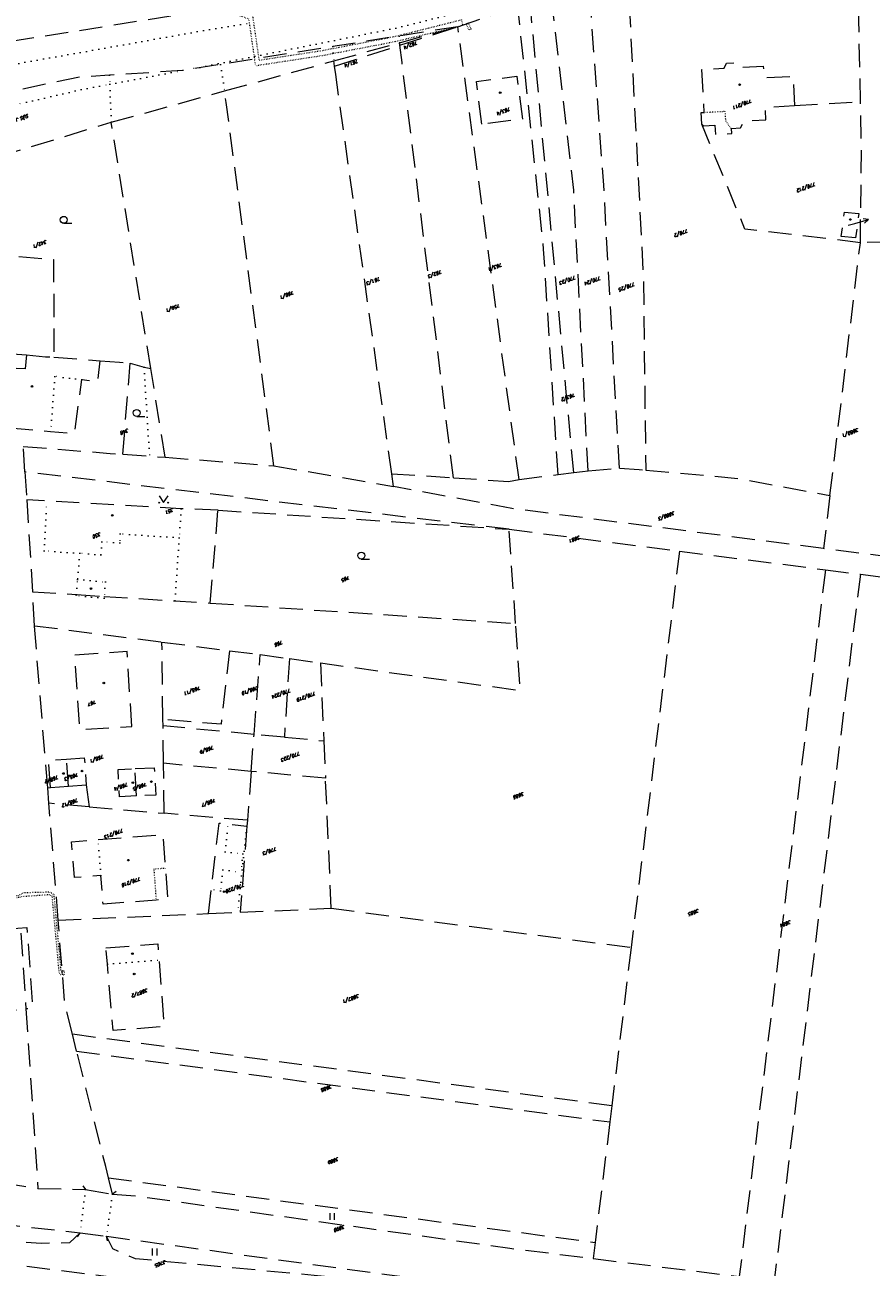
# Model space of a CAD drawing. Header units: metres. Extents: x -626722 to -621116, y -1178216 to -1174550.
# Tile 45 of 86: x -623677 to -623494, y -1177121 to -1176853. Entities that reach past the tile are written whole.
import ezdxf
from ezdxf.enums import TextEntityAlignment as Align

# ---------------------------------------------------------------- set-up
doc = ezdxf.new("R2010")
doc.units = ezdxf.units.M
doc.header["$MEASUREMENT"] = 0
doc.linetypes.add('DASHEDX2', pattern=[1.5, 1, -0.5])
doc.linetypes.add('DOT', pattern=[0.25, 0, -0.25])
for name, color, linetype, lineweight in [('8_kat_KN_Hranice parcel', 200, 'DASHEDX2', 25), ('8_kat_KN_Majitel', 194, 'DASHEDX2', 15), ('8_kat_KN_PČ popisy', 210, 'Continuous', 0), ('8_kat_KN_Slučkové čáry', 200, 'DOT', 25), ('8_kat_KN_Značky budov', 7, 'Continuous', 0), ('8_kat_KN_Značky kultur', 7, 'Continuous', 0), ('8_kat_KN_Čísla parcel', 200, 'Continuous', 25)]:
    doc.layers.add(name, color=color, linetype=linetype, lineweight=lineweight)
doc.layers.add('8_kat_KN_Věcná_břemena', color=206, linetype='DOT')
doc.styles.add('ITALIC', font='ITALIC.shx', dxfattribs={"height": 0.15})
doc.styles.add('Style-ITALICS', font='ITALICS.shx')

# ---------------------------------------------------------------- blocks, each defined once
blk = doc.blocks.new('4.02')
at = {"layer": '8_kat_KN_Značky budov', "color": 7, "linetype": 'Continuous', "lineweight": 13}
blk.add_circle((-0.01, 0), 0.175, dxfattribs=at)
blk = doc.blocks.new('1029_72')
at = {"layer": '8_kat_KN_PČ popisy', "color": 6, "linetype": 'Continuous', "lineweight": 0}
for p, q in [((0, 0), (2.89, 0.83)), ((2.89, 0.83), (1.78, 1.03)), ((2.89, 0.83), (2.06, 0.07))]:
    blk.add_line(p, q, dxfattribs=at)
blk = doc.blocks.new('3.04')
at = {"layer": '8_kat_KN_Značky kultur', "color": 7, "linetype": 'Continuous', "lineweight": 13}
blk.add_line((0.01, 0), (1.76, 0), dxfattribs=at)
blk.add_circle((0.01, 0.75), 0.75, dxfattribs=at)
blk = doc.blocks.new('3.14')
at = {"layer": '8_kat_KN_Značky kultur', "color": 7, "linetype": 'Continuous', "lineweight": 13, "flags": 128}
blk.add_lwpolyline([(-1, 1.5), (0, 0), (1, 1.5)], dxfattribs=at)
at = {"layer": '8_kat_KN_Značky kultur', "color": 7, "linetype": 'Continuous', "lineweight": 13}
for centre in [(-1, 0), (1, 0)]:
    blk.add_circle(centre, 0.1, dxfattribs=at)
blk = doc.blocks.new('3.06')
at = {"layer": '8_kat_KN_Značky kultur', "color": 7, "linetype": 'Continuous', "lineweight": 13}
for p, q in [((-0.51, 0), (-0.51, 1.5)), ((0.49, 0), (0.49, 1.5))]:
    blk.add_line(p, q, dxfattribs=at)
blk = doc.blocks.new('4.20_2')
at = {"layer": '8_kat_KN_Slučkové čáry', "color": 7, "linetype": 'Continuous', "lineweight": 0}
blk.add_line((-0.57, 0.82), (0, 0), dxfattribs=at)
blk = doc.blocks.new('4.20_3')
at = {"layer": '8_kat_KN_Slučkové čáry', "color": 7, "linetype": 'Continuous', "lineweight": 0}
blk.add_line((0.77, 0.64), (0, 0), dxfattribs=at)
blk = doc.blocks.new('4.20_4')
at = {"layer": '8_kat_KN_Slučkové čáry', "color": 7, "linetype": 'Continuous', "lineweight": 0}
blk.add_line((-0.55, -0.84), (0, 0), dxfattribs=at)
blk = doc.blocks.new('4.20_8')
at = {"layer": '8_kat_KN_Slučkové čáry', "color": 7, "linetype": 'Continuous', "lineweight": 0}
blk.add_line((0.26, -0.97), (0, 0), dxfattribs=at)

msp = doc.modelspace()

# ---------------------------------------------------------------- linework, layer by layer
at = {"layer": '8_kat_KN_Hranice parcel', "lineweight": 13, "ltscale": 5}
for p, q in [((-623583.66, -1176853.25), (-623570.72, -1176848.87)), ((-623596.26, -1176856.72), (-623583.66, -1176853.25)), ((-623596.19, -1176857.26), (-623583.66, -1176853.25)), ((-623570.46, -1176951.03), (-623583.66, -1176853.25)), ((-623610.46, -1176860.63), (-623596.26, -1176856.72)), ((-623610.3, -1176861.77), (-623596.19, -1176857.26)), ((-623596.19, -1176857.26), (-623596.26, -1176856.72)), ((-623634.05, -1176867.13), (-623610.46, -1176860.63)), ((-623610.3, -1176861.77), (-623610.46, -1176860.63)), ((-623610.05, -1176863.56), (-623610.3, -1176861.77)), ((-623597.95, -1176949.76), (-623610.05, -1176863.56)), ((-623658.51, -1176873.88), (-623634.05, -1176867.13)), ((-623510.97, -1176870.28), (-623496.71, -1176869.45)), ((-623690.09, -1176883.48), (-623658.51, -1176873.88)), ((-623649.98, -1176927.06), (-623658.51, -1176873.88)), ((-623503.31, -1176954.49), (-623496.75, -1176899.89)), ((-623482.75, -1176899.59), (-623496.75, -1176899.89)), ((-623670.94, -1176924.57), (-623660.94, -1176925.37)), ((-623656, -1176945.57), (-623654.46, -1176925.89)), ((-623646.91, -1176946.21), (-623649.98, -1176927.06)), ((-623677.16, -1176949.39), (-623677.53, -1176943.88)), ((-623646.91, -1176946.21), (-623623.39, -1176948.05)), ((-623623.39, -1176948.05), (-623597.56, -1176952.5)), ((-623555.55, -1176949.14), (-623548.78, -1176948.6)), ((-623677.16, -1176949.39), (-623676.78, -1176955.41)), ((-623597.95, -1176949.76), (-623584.63, -1176950.64)), ((-623597.56, -1176952.5), (-623597.95, -1176949.76)), ((-623584.63, -1176950.64), (-623572.75, -1176951.42)), ((-623572.75, -1176951.42), (-623570.46, -1176951.03)), ((-623570.46, -1176951.03), (-623562.02, -1176949.94)), ((-623562.02, -1176949.94), (-623558.65, -1176949.51)), ((-623676.78, -1176955.41), (-623675.51, -1176975.26)), ((-623503.31, -1176954.49), (-623504.68, -1176965.93)), ((-623637.13, -1176977.7), (-623635.47, -1176957.65)), ((-623635.47, -1176957.65), (-623572.6, -1176961.76)), ((-623572.6, -1176961.76), (-623535.82, -1176966.48)), ((-623571.19, -1176982.1), (-623572.6, -1176961.76)), ((-623535.82, -1176966.48), (-623546.25, -1177052.05)), ((-623535.82, -1176966.48), (-623504.3, -1176970.51)), ((-623489.62, -1176967.86), (-623504.68, -1176965.93)), ((-623504.3, -1176970.51), (-623522.9, -1177123.11)), ((-623496.75, -1176971.48), (-623515.35, -1177124.04)), ((-623504.3, -1176970.51), (-623496.75, -1176971.48)), ((-623675.51, -1176975.26), (-623666.06, -1176975.86)), ((-623675.12, -1176982.58), (-623675.51, -1176975.26)), ((-623666.06, -1176975.86), (-623660.04, -1176976.25)), ((-623637.13, -1176977.7), (-623571.19, -1176982.1)), ((-623672.25, -1177017.58), (-623675.12, -1176982.58)), ((-623675.12, -1176982.58), (-623647.57, -1176986.11)), ((-623647.57, -1176986.11), (-623633, -1176987.98)), ((-623647.36, -1177002.79), (-623647.57, -1176986.11)), ((-623633, -1176987.98), (-623626.34, -1176988.83)), ((-623627.68, -1177006.05), (-623626.34, -1176988.83)), ((-623626.34, -1176988.83), (-623620.04, -1176989.7)), ((-623620.04, -1176989.7), (-623621.14, -1177006.66)), ((-623620.04, -1176989.7), (-623613.36, -1176990.62)), ((-623613.36, -1176990.62), (-623612.61, -1177007.45)), ((-623647.32, -1177004.22), (-623647.36, -1177002.79)), ((-623627.68, -1177006.05), (-623647.32, -1177004.22)), ((-623647.23, -1177012.3), (-623647.32, -1177004.22)), ((-623628.31, -1177014.05), (-623627.68, -1177006.05)), ((-623621.14, -1177006.66), (-623627.68, -1177006.05)), ((-623621.14, -1177006.66), (-623612.61, -1177007.45)), ((-623612.61, -1177007.45), (-623612.25, -1177015.54)), ((-623667.77, -1177017.26), (-623668.22, -1177011.37)), ((-623628.31, -1177014.05), (-623647.23, -1177012.3)), ((-623647.11, -1177023.07), (-623647.23, -1177012.3)), ((-623653.06, -1177019.35), (-623653.39, -1177013.45)), ((-623628.31, -1177014.05), (-623629.13, -1177024.61)), ((-623612.25, -1177015.54), (-623628.31, -1177014.05)), ((-623611, -1177043.6), (-623612.25, -1177015.54)), ((-623672.25, -1177017.58), (-623671.62, -1177017.55)), ((-623671.98, -1177020.94), (-623672.25, -1177017.58)), ((-623671.62, -1177017.55), (-623667.77, -1177017.26)), ((-623667.77, -1177017.26), (-623663.91, -1177016.97)), ((-623663.91, -1177016.97), (-623663.33, -1177021.68)), ((-623663.33, -1177021.68), (-623671.98, -1177020.94)), ((-623669.99, -1177046.14), (-623671.98, -1177020.94)), ((-623663.33, -1177021.68), (-623647.11, -1177023.07)), ((-623629.13, -1177024.61), (-623647.11, -1177023.07)), ((-623629.23, -1177025.89), (-623630.68, -1177044.44)), ((-623629.13, -1177024.61), (-623629.23, -1177025.89)), ((-623669.99, -1177046.14), (-623637.49, -1177044.74)), ((-623630.68, -1177044.44), (-623611, -1177043.6)), ((-623611, -1177043.6), (-623546.25, -1177052.05)), ((-623546.25, -1177052.05), (-623550.42, -1177086.26)), ((-623676.96, -1177065.31), (-623674.37, -1177104.07)), ((-623550.42, -1177086.26), (-623666.93, -1177070.81)), ((-623666.01, -1177074.47), (-623666.93, -1177070.81)), ((-623666.01, -1177074.47), (-623550.85, -1177089.74)), ((-623550.42, -1177086.26), (-623550.85, -1177089.74)), ((-623550.85, -1177089.74), (-623554.02, -1177115.75)), ((-623696.7, -1177100.54), (-623674.37, -1177104.07)), ((-623674.37, -1177104.07), (-623664.08, -1177104.34)), ((-623659.13, -1177101.8), (-623554.02, -1177115.75)), ((-623658.27, -1177105.36), (-623659.13, -1177101.8)), ((-623664.08, -1177104.34), (-623658.27, -1177105.36)), ((-623665.26, -1177113.67), (-623659.56, -1177114.41)), ((-623554.02, -1177115.75), (-623554.44, -1177119.22)), ((-623554.44, -1177119.22), (-623522.9, -1177123.11))]:
    msp.add_line(p, q, dxfattribs=at)
at = {"layer": '8_kat_KN_Hranice parcel', "lineweight": 13, "ltscale": 5, "flags": 128}
for points in [[(-623496.71, -1176869.45), (-623497.3, -1176841.51), (-623499.85, -1176822.84), (-623500.48, -1176817.99)], [(-623547.07, -1176840.87), (-623543.61, -1176907.46), (-623543.09, -1176948.98)], [(-623548.78, -1176948.6), (-623552.17, -1176887.47), (-623555.39, -1176843.68)], [(-623555.55, -1176949.14), (-623558.65, -1176888.52), (-623563.54, -1176846.44)], [(-623729.99, -1176871.67), (-623711, -1176863.36), (-623703.5, -1176860.07), (-623698.33, -1176859.27), (-623621.58, -1176847.09)], [(-623562.02, -1176949.94), (-623565.14, -1176901.3), (-623570.72, -1176848.87)], [(-623558.65, -1176949.51), (-623567.94, -1176849.54), (-623568.09, -1176847.98)], [(-623583.66, -1176853.25), (-623596.38, -1176855.27), (-623610.7, -1176857.55), (-623634.9, -1176861.4), (-623641.81, -1176862.5), (-623643.12, -1176862.71), (-623658.9, -1176863.73), (-623665.39, -1176864.15), (-623694.3, -1176870.25), (-623700.77, -1176871.64)], [(-623584.63, -1176950.64), (-623595.73, -1176860.97), (-623596.19, -1176857.26)], [(-623530.99, -1176874.29), (-623531.12, -1176871.78), (-623530.48, -1176871.75), (-623530.98, -1176862.46), (-623526.17, -1176862.2), (-623525.63, -1176861.15), (-623523.17, -1176860.98), (-623522.52, -1176861.98), (-623517.73, -1176861.74), (-623517.57, -1176864.23), (-623511.27, -1176863.94), (-623510.97, -1176870.28)], [(-623578.47, -1176874.32), (-623579.68, -1176865.06), (-623570.93, -1176863.92), (-623569.73, -1176873.18), (-623578.47, -1176874.32)], [(-623623.39, -1176948.05), (-623633.7, -1176869.64), (-623634.05, -1176867.13)], [(-623530.99, -1176874.29), (-623530.62, -1176874.66), (-623528.16, -1176874.53), (-623528.05, -1176876.52), (-623524.49, -1176876.33), (-623524.55, -1176875.23), (-623522.62, -1176875.12), (-623521.79, -1176873.61), (-623517.13, -1176873.36), (-623517.28, -1176870.65), (-623510.97, -1176870.28)], [(-623496.75, -1176899.89), (-623496.71, -1176897.49), (-623496.5, -1176879.61), (-623496.71, -1176869.45)], [(-623496.75, -1176899.89), (-623521.68, -1176896.94), (-623530.99, -1176874.29)], [(-623497.79, -1176898.81), (-623500.88, -1176898.54), (-623500.19, -1176893.27), (-623497.07, -1176893.56), (-623497.79, -1176898.81)], [(-623678.51, -1176902.86), (-623670.97, -1176903.51), (-623670.94, -1176924.57)], [(-623702.53, -1176922.12), (-623678.86, -1176923.94), (-623676.8, -1176924.12)], [(-623676.8, -1176924.12), (-623677.12, -1176927.15), (-623680.58, -1176926.95), (-623681.16, -1176933.4), (-623682.16, -1176933.34), (-623682.59, -1176939.71), (-623671.62, -1176940.62), (-623666.41, -1176941.05), (-623664.89, -1176929.44), (-623661.4, -1176929.85), (-623660.94, -1176925.37)], [(-623676.8, -1176924.12), (-623672.71, -1176924.56), (-623670.94, -1176924.57)], [(-623660.94, -1176925.37), (-623656.75, -1176925.71), (-623654.46, -1176925.89)], [(-623654.46, -1176925.89), (-623651.44, -1176926.77), (-623649.98, -1176927.06)], [(-623677.53, -1176943.88), (-623658.74, -1176945.37), (-623656, -1176945.57)], [(-623656, -1176945.57), (-623650.25, -1176945.98), (-623646.91, -1176946.21)], [(-623548.78, -1176948.6), (-623544.53, -1176948.86), (-623543.09, -1176948.98)], [(-623572.6, -1176961.76), (-623639.24, -1176953.88), (-623677.16, -1176949.39)], [(-623558.65, -1176949.51), (-623556.77, -1176949.27), (-623555.55, -1176949.14)], [(-623543.09, -1176948.98), (-623523.16, -1176950.78), (-623503.31, -1176954.49)], [(-623504.68, -1176965.93), (-623572.03, -1176957.3), (-623597.56, -1176952.5)], [(-623635.47, -1176957.65), (-623643.4, -1176957.33), (-623672.42, -1176955.66), (-623676.78, -1176955.41)], [(-623496.75, -1176971.48), (-623462.23, -1176975.91), (-623461.23, -1176976.04)], [(-623660.04, -1176976.25), (-623644.78, -1176977.22), (-623637.13, -1176977.7)], [(-623613.36, -1176990.62), (-623570.18, -1176996.57), (-623571.19, -1176982.1)], [(-623654.08, -1177004.36), (-623655.12, -1176988.16), (-623666.5, -1176988.97), (-623665.35, -1177004.97), (-623654.08, -1177004.36)], [(-623633, -1176987.98), (-623634.82, -1177003.88), (-623647.36, -1177002.79)], [(-623671.62, -1177017.55), (-623672.09, -1177011.63), (-623668.22, -1177011.37)], [(-623668.22, -1177011.37), (-623664.35, -1177011.11), (-623663.91, -1177016.97)], [(-623653.06, -1177019.35), (-623656.74, -1177019.51), (-623657.06, -1177013.64), (-623653.39, -1177013.45)], [(-623653.39, -1177013.45), (-623649.23, -1177013.24), (-623648.88, -1177019.18), (-623653.06, -1177019.35)], [(-623637.49, -1177044.74), (-623636.9, -1177039.58), (-623635.24, -1177025.21), (-623633.26, -1177025.43), (-623629.23, -1177025.89)], [(-623661.36, -1177028.78), (-623647.4, -1177027.69), (-623646.85, -1177034.97), (-623646.34, -1177041.65), (-623648.83, -1177041.84), (-623660.29, -1177042.74), (-623660.77, -1177036.52), (-623666.49, -1177036.96), (-623667.08, -1177029.22), (-623661.36, -1177028.78)], [(-623637.49, -1177044.74), (-623631.25, -1177044.47), (-623630.68, -1177044.44)], [(-623717.48, -1177051.76), (-623716.79, -1177050.7), (-623676.76, -1177047.72), (-623675.47, -1177065.21), (-623676.96, -1177065.31)], [(-623666.93, -1177070.81), (-623668.55, -1177064.39), (-623669.99, -1177046.14)], [(-623700.4, -1177050.36), (-623696.38, -1177050.08), (-623688.21, -1177049.51), (-623680.03, -1177048.94), (-623678.04, -1177048.88), (-623676.96, -1177065.31)], [(-623659.66, -1177052.16), (-623648.5, -1177051.29), (-623648.23, -1177054.75), (-623647.09, -1177069.13), (-623658.12, -1177070.01), (-623659.36, -1177055.66), (-623659.66, -1177052.16)], [(-623698.92, -1177066.78), (-623687.16, -1177066.07), (-623678.95, -1177065.54), (-623676.96, -1177065.31)], [(-623659.13, -1177101.8), (-623659.72, -1177099.37), (-623666.01, -1177074.47)], [(-623665.26, -1177113.67), (-623667.51, -1177115.85), (-623673.69, -1177115.98), (-623684.82, -1177115.33), (-623762.76, -1177107.05), (-623786.49, -1177102.75), (-623802.71, -1177099.53), (-623802.48, -1177098.34)], [(-623802.48, -1177098.34), (-623802.07, -1177098.42), (-623736.98, -1177105.69), (-623665.26, -1177113.67)], [(-623658.27, -1177105.36), (-623652.74, -1177105.75), (-623572.48, -1177116.99), (-623554.44, -1177119.22)], [(-623537.88, -1177130.64), (-623580.6, -1177126.94), (-623614.67, -1177122.87), (-623653.31, -1177119.29), (-623658.18, -1177117.15), (-623659.56, -1177114.41)], [(-623659.56, -1177114.41), (-623655.52, -1177114.96), (-623585.46, -1177124.52), (-623537.88, -1177130.64)], [(-623714.01, -1177116.75), (-623685.19, -1177119.81), (-623654.45, -1177123.7), (-623612.94, -1177127.61)]]:
    msp.add_lwpolyline(points, dxfattribs=at)
at = {"layer": '8_kat_KN_PČ popisy', "lineweight": 0}
msp.add_line((-623499.35, -1176896.13), (-623497.91, -1176895.73), dxfattribs=at)
at = {"layer": '8_kat_KN_Slučkové čáry', "lineweight": 0, "ltscale": 5}
for p, q in [((-623583.96, -1176850.28), (-623597.07, -1176853.55)), ((-623635.97, -1176853.61), (-623683.02, -1176861.97)), ((-623597.07, -1176853.55), (-623641.81, -1176862.5)), ((-623635.97, -1176853.61), (-623629.06, -1176852.51)), ((-623610.7, -1176857.55), (-623610.46, -1176860.63)), ((-623596.38, -1176855.27), (-623596.26, -1176856.72)), ((-623658.83, -1176865.66), (-623643.12, -1176862.71)), ((-623634.9, -1176861.4), (-623634.05, -1176867.13)), ((-623658.9, -1176863.73), (-623658.83, -1176865.66)), ((-623665.02, -1176866.82), (-623679.41, -1176870.15)), ((-623665.02, -1176866.82), (-623658.83, -1176865.66)), ((-623658.83, -1176865.66), (-623658.51, -1176873.88)), ((-623651.44, -1176926.77), (-623650.25, -1176945.98)), ((-623670.68, -1176928.76), (-623671.62, -1176940.62)), ((-623664.89, -1176929.44), (-623670.68, -1176928.76)), ((-623673.04, -1176966.43), (-623672.42, -1176955.66)), ((-623643.4, -1176957.33), (-623643.84, -1176963.58)), ((-623660.53, -1176964.46), (-623660.75, -1176967.28)), ((-623656.7, -1176964.68), (-623660.53, -1176964.46)), ((-623656.58, -1176962.78), (-623656.7, -1176964.68)), ((-623643.84, -1176963.58), (-623656.58, -1176962.78)), ((-623643.84, -1176963.58), (-623644.78, -1176977.22)), ((-623665.34, -1176966.96), (-623673.04, -1176966.43)), ((-623665.34, -1176966.96), (-623665.8, -1176972.59)), ((-623660.75, -1176967.28), (-623665.34, -1176966.96)), ((-623666.06, -1176975.86), (-623665.8, -1176972.59)), ((-623665.8, -1176972.59), (-623659.8, -1176973.14)), ((-623659.8, -1176973.14), (-623660.04, -1176976.25)), ((-623666.08, -1176976.14), (-623666.06, -1176975.86)), ((-623660.07, -1176976.62), (-623666.08, -1176976.14)), ((-623660.04, -1176976.25), (-623660.07, -1176976.62)), ((-623633.95, -1177031.4), (-623633.26, -1177025.43)), ((-623629.23, -1177025.89), (-623631.25, -1177044.47)), ((-623660.77, -1177036.52), (-623661.36, -1177028.78)), ((-623633.95, -1177031.4), (-623630.08, -1177031.85)), ((-623630.08, -1177031.85), (-623630.54, -1177035.76)), ((-623634.4, -1177035.31), (-623634.92, -1177039.81)), ((-623634.4, -1177035.31), (-623630.54, -1177035.76)), ((-623634.92, -1177039.81), (-623636.9, -1177039.58)), ((-623659.36, -1177055.66), (-623648.23, -1177054.75)), ((-623664.08, -1177104.34), (-623665.26, -1177113.67)), ((-623658.27, -1177105.36), (-623659.56, -1177114.41))]:
    msp.add_line(p, q, dxfattribs=at)
at = {"layer": '8_kat_KN_Slučkové čáry', "lineweight": 0, "flags": 128}
for points in [[(-623530.48, -1176871.75), (-623525.99, -1176871.5), (-623525.88, -1176873.43), (-623524.73, -1176875.24), (-623524.55, -1176875.23)], [(-623646.85, -1177034.97), (-623649.34, -1177035.16), (-623648.83, -1177041.84)]]:
    msp.add_lwpolyline(points, dxfattribs=at)
at = {"layer": '8_kat_KN_Věcná_břemena', "lineweight": 0, "flags": 128}
for points in [[(-623635.1, -1176849.23), (-623628.86, -1176851.56), (-623627.6, -1176860.24), (-623627.39, -1176861.66), (-623612.84, -1176859.44), (-623597.61, -1176856.53), (-623583.66, -1176853.25), (-623582.55, -1176852.87), (-623582.85, -1176851.8), (-623597.27, -1176855.41), (-623613, -1176858.46), (-623626.55, -1176860.52), (-623626.61, -1176860.08), (-623627.96, -1176850.82), (-623633.09, -1176848.91), (-623635.1, -1176849.23)], [(-623580.82, -1176853.76), (-623581.41, -1176852.49), (-623581.89, -1176852.65), (-623581.28, -1176853.97), (-623580.82, -1176853.76)], [(-623680.66, -1177041.64), (-623677.41, -1177041), (-623671.93, -1177040.62), (-623671.35, -1177040.96), (-623669.82, -1177057.48), (-623669.53, -1177057.9), (-623669.07, -1177057.83), (-623669.11, -1177057.33), (-623669.33, -1177057.37), (-623670.87, -1177040.66), (-623671.81, -1177040.12), (-623677.34, -1177040.27), (-623678.72, -1177040.92), (-623680.7, -1177041.07), (-623680.66, -1177041.64)], [(-623669.12, -1177057.13), (-623669.11, -1177057.33), (-623669.07, -1177057.83), (-623669.05, -1177058.03), (-623668.6, -1177057.96), (-623668.73, -1177057.07), (-623669.12, -1177057.13)]]:
    msp.add_lwpolyline(points, close=True, dxfattribs=at)

# ---------------------------------------------------------------- block references
at = {"layer": '8_kat_KN_PČ popisy', "lineweight": 0}
msp.add_blockref('1029_72', (-623497.91, -1176895.73), dxfattribs=at)
at = {"layer": '8_kat_KN_Slučkové čáry', "lineweight": 0}
for name, p in [('4.20_2', (-623664.08, -1177104.34)), ('4.20_3', (-623658.27, -1177105.36)), ('4.20_4', (-623665.26, -1177113.67)), ('4.20_8', (-623659.56, -1177114.41))]:
    msp.add_blockref(name, p, dxfattribs=at)
at = {"layer": '8_kat_KN_Značky budov', "lineweight": 13}
for p in [(-623522.81, -1176865.78), (-623574.51, -1176867.5), (-623498.89, -1176894.88), (-623675.65, -1176930.93), (-623658.3, -1176958.76), (-623662.87, -1176974.56), (-623660.12, -1176994.95), (-623668.84, -1177014.5), (-623664.82, -1177013.97), (-623653.84, -1177016.47), (-623649.85, -1177016.25), (-623654.81, -1177033.21), (-623634.12, -1177040), (-623653.94, -1177053.42), (-623653.56, -1177057.79)]:
    msp.add_blockref('4.02', p, dxfattribs=at)
at = {"layer": '8_kat_KN_Značky kultur', "lineweight": 13}
for name, p in [('3.04', (-623668.8, -1176895.7)), ('3.04', (-623653.03, -1176937.39)), ('3.14', (-623647.21, -1176956.02)), ('3.04', (-623604.53, -1176968.19)), ('3.06', (-623610.77, -1177110.9)), ('3.06', (-623649.13, -1177118.58))]:
    msp.add_blockref(name, p, dxfattribs=at)

# ---------------------------------------------------------------- texts
at = {"layer": '8_kat_KN_Majitel', "linetype": 'Continuous', "style": 'ITALIC'}
msp.add_text('SÚS Jmk', height=0.7, rotation=201, dxfattribs=at).set_placement((-623676.487, -1176872.051))
at = {"layer": '8_kat_KN_Čísla parcel', "lineweight": 0, "style": 'Style-ITALICS'}
for s, p in [('762/4', (-623593.947, -1176856.89)), ('761/4', (-623606.745, -1176860.813)), ('763/4', (-623573.913, -1176871.17)), ('770/211', (-623522.342, -1176869.65)), ('770/212', (-623508.541, -1176887.6)), ('763/2', (-623559.921, -1176932.908)), ('768/10', (-623628.658, -1176996.227)), ('770/224', (-623621.897, -1176996.915)), ('768/2', (-623671.475, -1177015.431)), ('768/3', (-623667.204, -1177014.869)), ('768/4', (-623656.494, -1177017.002)), ('768/5', (-623652.415, -1177016.963)), ('768/12', (-623667.525, -1177020.499)), ('768/7', (-623637.563, -1177020.43)), ('770/213', (-623658.067, -1177027.16)), ('770/216', (-623654.324, -1177037.58))]:
    msp.add_text(s, height=0.7, rotation=201, dxfattribs=at).set_placement(p, align=Align.CENTER)
for s, p in [('770/2', (-623534.12, -1176896.92)), ('342/1', (-623672.58, -1176899.29)), ('762/3', (-623587.26, -1176905.76)), ('763/1', (-623574.27, -1176904.25)), ('761/3', (-623600.58, -1176907.27)), ('770/23', (-623558.352, -1176906.99)), ('770/24', (-623552.942, -1176907.12)), ('770/25', (-623545.562, -1176908.44)), ('760/1', (-623619.23, -1176910.27)), ('759/1', (-623643.84, -1176913.08)), ('348', (-623654.92, -1176940.02)), ('3680/1', (-623497.26, -1176939.9)), ('351', (-623645.2, -1176957.18)), ('3680/3', (-623536.96, -1176957.86)), ('350', (-623660.91, -1176962.41)), ('3681', (-623557.408, -1176963.121)), ('765', (-623607.18, -1176971.81)), ('766', (-623621.61, -1176985.78)), ('767', (-623661.94, -1176998.64)), ('768/1', (-623660.26, -1177010.41)), ('3686', (-623569.51, -1177018.5)), ('770/3', (-623622.96, -1177030.36)), ('3685', (-623531.73, -1177043.72)), ('3684', (-623511.87, -1177046.17)), ('3688', (-623610.988, -1177081.701)), ('3689', (-623609.52, -1177097.34)), ('3690', (-623608.228, -1177111.961)), ('3705', (-623646.883, -1177119.573))]:
    msp.add_text(s, height=0.7, rotation=201, dxfattribs=at).set_placement(p)
for s, p in [('768/11', (-623641.002, -1176996.596)), ('770/219', (-623616.379, -1176997.885)), ('768/9', (-623637.833, -1177009.346)), ('770/223', (-623619.756, -1177010.866)), ('770/220', (-623631.731, -1177039.21)), ('3687/2', (-623652.345, -1177061.876)), ('3687/1', (-623606.707, -1177063.086))]:
    msp.add_text(s, height=0.7, rotation=201, dxfattribs=at).set_placement(p, align=Align.MIDDLE_CENTER)

doc.saveas('drawing.dxf')
